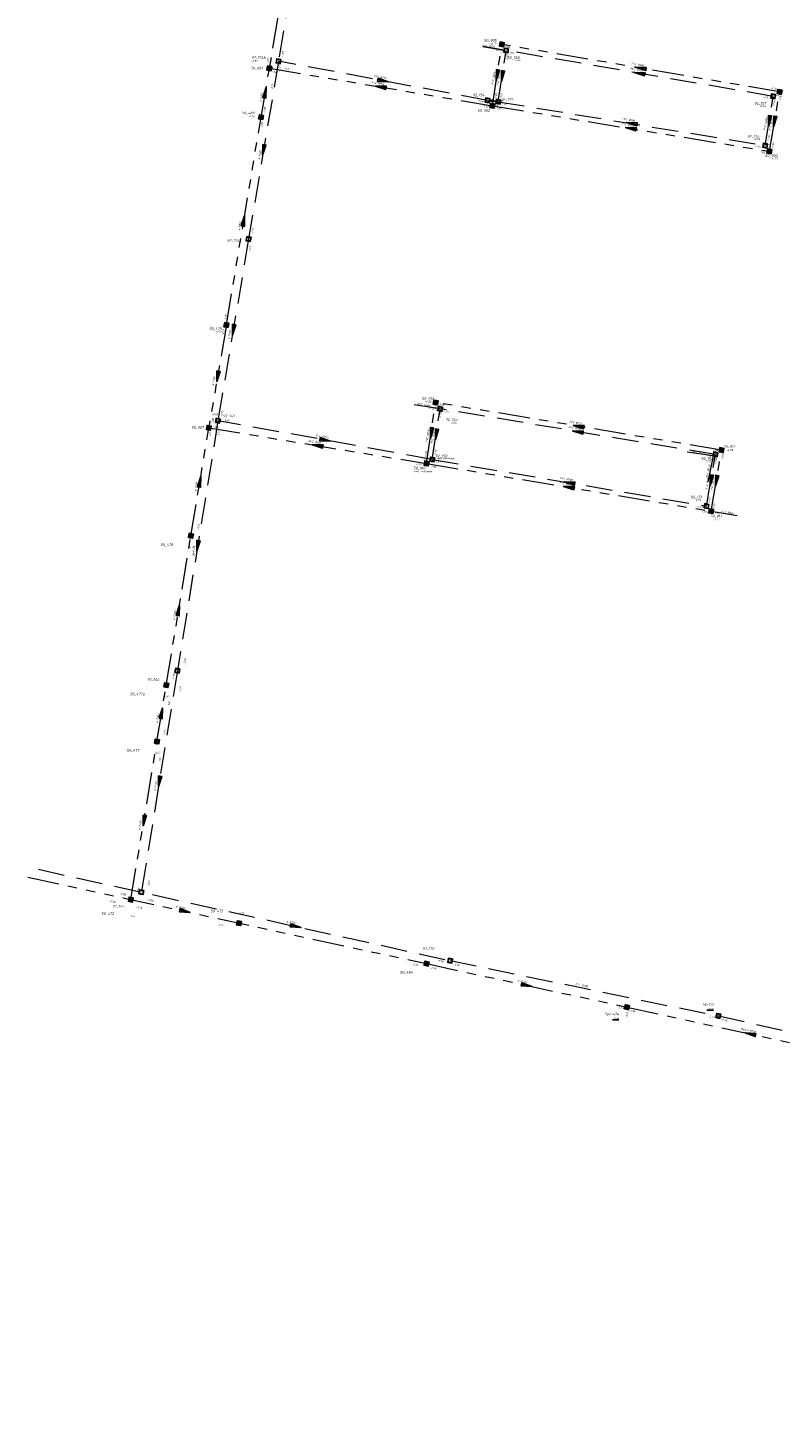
# Model space of a CAD drawing. Header units: metres. Extents: x 253538 to 255020, y 592752 to 593984.
# Tile 2 of 7: x 253920 to 254064, y 593087 to 593351. Entities that reach past the tile are written whole.
import ezdxf
from ezdxf.enums import TextEntityAlignment as Align

# ---------------------------------------------------------------- set-up
doc = ezdxf.new("R2010")
doc.units = ezdxf.units.M
doc.header["$MEASUREMENT"] = 0
doc.linetypes.add('RI-GWA', pattern=[18.45, 6, -1.8, 1.75, -1.8, 1.75, -1.8, 1.75, -1.8])
doc.linetypes.add('RI-HWA', pattern=[7.4, 5, -2.4])
doc.layers.get('0').update_dxf_attribs({"linetype": 'CONTINUOUS'})
doc.layers.get('Defpoints').update_dxf_attribs({"linetype": 'CONTINUOUS', "lineweight": 13})
for name, color, linetype, lineweight in [('B-ME-AL-MEETPUNT-S', 7, 'CONTINUOUS', 5), ('B-ME-RI-HWA_RIOOLPUT-S', 6, 'CONTINUOUS', 25), ('B-OI-RI-GWA_RIOOLPUT-T18', 6, 'CONTINUOUS', 25), ('B-WE-RI-GWA-G', 32, 'RI-GWA', 18), ('B-WE-RI-HWA-G', 152, 'RI-HWA', 18), ('B-WE-RI-HWA_RIOOLPUT-S-200', 6, 'CONTINUOUS', 25), ('B-WE-RI-VWA_RIOOLPUT_INSPECTIEPUT-S', 6, 'CONTINUOUS', 25)]:
    doc.layers.add(name, color=color, linetype=linetype, lineweight=lineweight)
for name, color, linetype in [('B-WE-AL-SITUATIEMETING-S', 7, 'CONTINUOUS'), ('RIO-AFMETINGEN', 8, 'CONTINUOUS'), ('RIO-AFSCHOT', 7, 'CONTINUOUS'), ('RIO-BOK', 8, 'CONTINUOUS')]:
    doc.layers.add(name, color=color, linetype=linetype)
doc.layers.add('RIO-MAAIVELD', color=7, linetype='CONTINUOUS', true_color=0x136734)
doc.styles.add('Iso', font='iso.shx', dxfattribs={"oblique": 10, "height": 1.8})
doc.styles.add('NLCS-ISO', font='NLCS-ISO.ttf')

# ---------------------------------------------------------------- blocks, each defined once
blk = doc.blocks.new('B-SRI-PUT_VWA')
h = blk.add_hatch(color=256)
edge = h.paths.add_edge_path()
edge.add_arc((0, 0), 0.32, 0, 360)
blk.add_lwpolyline([(-0.32, 0.32), (0.32, 0.32), (0.32, -0.32), (-0.32, -0.32)], close=True)
at = {"lineweight": -3}
blk.add_lwpolyline([(0.32, -0.32), (0.32, 0.32), (-0.32, 0.32), (-0.32, -0.32)], close=True, dxfattribs=at)
blk.add_circle((0, 0), 0.32, dxfattribs=at)
blk = doc.blocks.new('SRI-PUT_INSPECTIE-SO')
at = {"lineweight": -3, "flags": 128}
blk.add_lwpolyline([(-2, -2), (2, -2), (2, 2), (-2, 2)], close=True, dxfattribs=at)
at = {"lineweight": -3, "ltscale": 1.5}
blk.add_circle((0, 0), 2, dxfattribs=at)
at = {"ltscale": 0.1, "style": 'NLCS-ISO'}
blk.add_text('I', height=2.5, dxfattribs=at).set_placement((0, 0), align=Align.MIDDLE_CENTER)
blk = doc.blocks.new('L_VHR')
blk.add_lwpolyline([(-0.5, 0), (0.5, 0), (-0.5, 0.15), (-0.5, -0.15), (0.5, 0)])
blk = doc.blocks.new('SAL-MEETPUNT PUNT-SO')
for p, q in [((-0.025, -0.025), (0.025, 0.025)), ((0.025, -0.025), (-0.025, 0.025))]:
    blk.add_line(p, q)
blk = doc.blocks.new('SAL-MEETPUNT_MARKER-SO')
at = {"layer": 'Defpoints', "color": 0, "linetype": 'ByBlock', "lineweight": -2}
blk.add_point((0, 0), dxfattribs=at)

msp = doc.modelspace()

# ---------------------------------------------------------------- linework, layer by layer
at = {"layer": 'B-WE-RI-GWA-G'}
for points in [[(253970.78, 593371.26), (253966.18, 593343.3)], [(254008.5, 593336.19), (254010.3, 593347.84)], [(254063.01, 593338.82), (254010.3, 593347.84)], [(253964.61, 593334.02), (253966.18, 593343.3)], [(253966.18, 593343.3), (254008.5, 593336.19)], [(254061.07, 593327.55), (254063.01, 593338.82)], [(254008.5, 593336.19), (254061.07, 593327.55)], [(253958.03, 593294.59), (253964.61, 593334.02)], [(253958.03, 593294.59), (253954.69, 593275.07)], [(253996.02, 593268.29), (253997.74, 593279.87)], [(254051.98, 593270.85), (253997.74, 593279.87)], [(253951.3, 593254.59), (253954.69, 593275.07)], [(253954.69, 593275.07), (253996.02, 593268.29)], [(254050.02, 593259.26), (254051.98, 593270.85)], [(253996.02, 593268.29), (254050.02, 593259.26)], [(254050.41, 593259.2), (254054.95, 593258.44)], [(253946.62, 593226.24), (253951.3, 593254.59)], [(253944.86, 593215.55), (253946.62, 593226.24)], [(253939.89, 593185.54), (253944.86, 593215.55)], [(253920.34, 593189.77), (253996.02, 593173.38), (254034.03, 593165.12), (254080.83, 593154.94), (254115.6, 593147.33), (254127.46, 593144.77), (254165.94, 593136.38), (254174.18, 593134.72), (254176.51, 593123.97), (254185.68, 593087.49), (254199.47, 593090.05)]]:
    msp.add_lwpolyline(points, dxfattribs=at)
at = {"layer": 'B-WE-RI-HWA-G'}
for points in [[(253972.43, 593372.35), (253967.92, 593344.64)], [(254009.63, 593336.96), (254011.12, 593346.69)], [(254061.79, 593337.98), (254011.12, 593346.69)], [(253967.92, 593344.64), (253962.24, 593310.91)], [(254007.58, 593337.22), (253967.92, 593344.64)], [(254060.27, 593328.64), (254061.79, 593337.98)], [(254007.58, 593337.22), (254009.63, 593336.96)], [(254009.63, 593336.96), (254060.27, 593328.64)], [(253962.24, 593310.91), (253956.43, 593276.42)], [(253998.59, 593278.66), (253993.65, 593279.44)], [(253997.1, 593269.06), (253998.59, 593278.66)], [(254050.82, 593270.02), (253998.59, 593278.66)], [(253956.43, 593276.42), (253948.74, 593228.99)], [(253997.1, 593269.06), (253956.43, 593276.42)], [(253997.1, 593269.06), (254049.14, 593260.22)], [(254050.36, 593269.74), (254045.49, 593270.47)], [(254049.14, 593260.22), (254050.82, 593270.02)], [(254050.42, 593269.68), (254049.38, 593264.85)], [(253948.74, 593228.99), (253941.89, 593186.95)], [(253922.36, 593191.28), (254000.5, 593173.95)], [(254000.5, 593173.95), (254051.38, 593163.46)], [(254051.38, 593163.46), (254102.91, 593152)]]:
    msp.add_lwpolyline(points, dxfattribs=at)
at = {"layer": 'RIO-BOK', "color": 6}
msp.add_lwpolyline([(254010.72, 593346.73), (254006.72, 593347.41)], dxfattribs=at)

# ---------------------------------------------------------------- block references
at = {"layer": 'B-ME-AL-MEETPUNT-S', "xscale": 0.4000000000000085, "yscale": 0.4000000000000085, "zscale": 0.4000000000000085}
for p in [(254033.85, 593165.21, -2.63), (254034.08, 593164.94, -2.15), (254034.32, 593165.15, -2.58), (254051.18, 593163.46, -3.35), (254051.62, 593163.43, -3.38)]:
    msp.add_blockref('SAL-MEETPUNT PUNT-SO', p, dxfattribs=at)
at = {"layer": 'B-ME-RI-HWA_RIOOLPUT-S', "xscale": 0.2, "yscale": 0.2, "zscale": 0.2, "rotation": 347.82}
msp.add_blockref('SRI-PUT_INSPECTIE-SO', (254051.38, 593163.46, -0.68), dxfattribs=at)
at = {"layer": 'B-WE-AL-SITUATIEMETING-S', "xscale": 0.2, "yscale": 0.2, "zscale": 0.2}
for p in [(254010.27, 593347.78, -0.47), (254011.11, 593346.61, -0.47), (254061.83, 593337.97, -0.54), (254062.99, 593338.81, -0.53), (254008.24, 593335.46, -0.35), (254060.24, 593328.68, -0.52), (254061.02, 593327.51, -0.53), (253997.73, 593279.85, -0.52), (253998.58, 593278.62, -0.54), (254050.78, 593270.03, -0.53), (254051.94, 593270.88, -0.55), (253994.16, 593267.2, -0.5), (254049.14, 593260.23, -0.54), (254050.01, 593259.17, -0.57)]:
    msp.add_blockref('SAL-MEETPUNT_MARKER-SO', p, dxfattribs=at)
at = {"layer": 'B-WE-RI-HWA_RIOOLPUT-S-200', "xscale": 0.2, "yscale": 0.2, "zscale": 0.2, "rotation": 170}
for p in [(254011.12, 593346.69), (253967.92, 593344.64), (254007.58, 593337.22), (254009.63, 593336.96), (254061.79, 593337.98), (254060.27, 593328.64), (253962.24, 593310.91), (253956.43, 593276.42), (253998.59, 593278.66), (253997.1, 593269.06), (254050.82, 593270.02), (254049.14, 593260.22), (253948.74, 593228.99), (253941.89, 593186.94), (254000.5, 593173.95)]:
    msp.add_blockref('SRI-PUT_INSPECTIE-SO', p, dxfattribs=at)
at = {"layer": 'B-WE-RI-VWA_RIOOLPUT_INSPECTIEPUT-S', "xscale": 1.25, "yscale": 1.25, "zscale": 1.25}
for p, rotation in [((254010.3, 593347.84), 80), ((253966.18, 593343.3), 80), ((254063.01, 593338.82), 80), ((254008.5, 593336.19), 80), ((253964.61, 593334.02), 80), ((254061.07, 593327.55), 80), ((253958.03, 593294.59), 80), ((253997.74, 593279.87), 80), ((253954.69, 593275.07), 80), ((254051.98, 593270.85), 80), ((253996.02, 593268.29), 80), ((254050.02, 593259.26), 80), ((253951.3, 593254.59), 80), ((253946.62, 593226.24), 80), ((253944.86, 593215.55), 80), ((253939.89, 593185.54), 80), ((253960.42, 593181.06), 80), ((253996.02, 593173.38), 347.82), ((254034.03, 593165.12), 347.82)]:
    msp.add_blockref('B-SRI-PUT_VWA', p, dxfattribs=dict(at, rotation=rotation))
at = {"layer": 'RIO-AFSCHOT'}
for p, xscale, yscale, zscale, rotation in [((254009.4, 593342.02), 2, 2, 2, 261.0977), ((254010.38, 593341.83), 2, 2, 2, 261.2501), ((254036.45, 593342.34), 2, 2, 2, 170.2803), ((254036.66, 593343.32), 2, 2, 2, 170.2991), ((253987.33, 593339.76), 2, 2, 2, 170.4618000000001), ((253987.76, 593340.93), 2, 2, 2, 349.4486), ((253965.39, 593338.68), 2, 2, 2, 80.3192), ((254008.61, 593337.11), 0.8029999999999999, 0.8029999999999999, 0.8029999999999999, 353.2908), ((254034.78, 593331.89), 2, 2, 2, 170.6801000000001), ((254034.95, 593332.83), 2, 2, 2, 170.6708), ((254061.03, 593333.33), 2, 2, 2, 260.7388), ((254062.04, 593333.19), 2, 2, 2, 260.2078), ((253965.08, 593327.78), 2, 2, 2, 260.4221), ((253961.32, 593314.33), 2, 2, 2, 80.5296), ((253959.33, 593293.68), 2, 2, 2, 260.4354), ((253956.36, 593284.85), 2, 2, 2, 260.2635), ((253996.88, 593274.1), 2, 2, 2, 261.5505), ((253997.85, 593273.84), 2, 2, 2, 261.1513), ((254024.7, 593274.33), 2, 2, 2, 170.6507), ((254024.86, 593275.36), 2, 2, 2, 170.5095), ((253975.35, 593271.69), 2, 2, 2, 170.7005), ((253976.77, 593272.73), 2, 2, 2, 349.7297), ((253952.99, 593264.83), 2, 2, 2, 80.6293), ((254023.02, 593263.79), 2, 2, 2, 170.4871000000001), ((254023.12, 593264.65), 2, 2, 2, 170.403), ((254049.98, 593265.14), 2, 2, 2, 260.2448), ((254051.01, 593265.05), 2, 2, 2, 260.3289), ((253952.58, 593252.71), 2, 2, 2, 260.7687), ((253948.96, 593240.41), 2, 2, 2, 80.6148), ((253945.74, 593220.9), 2, 2, 2, 80.6426), ((253945.31, 593207.97), 2, 2, 2, 260.7528), ((253942.38, 593200.55), 2, 2, 2, 260.5884), ((253950.15, 593183.31), 2, 2, 2, 347.7121), ((253971.2, 593180.44), 2, 2, 2, 347.4859000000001), ((254015.02, 593169.24), 2, 2, 2, 347.7584), ((254057.43, 593160.04), 2, 2, 2, 167.741)]:
    msp.add_blockref('L_VHR', p, dxfattribs=dict(at, xscale=xscale, yscale=yscale, zscale=zscale, rotation=rotation))

# ---------------------------------------------------------------- texts
at = {"layer": 'B-OI-RI-GWA_RIOOLPUT-T18', "color": 2, "char_height": 0.5, "attachment_point": 3, "style": 'Iso'}
for s, insert, width in [('50_905', (254009.29, 593348.86), 2.1823), ('92_154b', (253965.49, 593345.61), 2.5398), ('92_158', (254013.63, 593345.57), 2.0961), ('50_901', (253964.9, 593343.59), 2.0527), ('92_154', (254007.02, 593338.49), 2.1316), ('92_155', (254012.44, 593337.64), 2.0938), ('50_480', (253963.35, 593335.1), 2.223), ('50_902', (254008.03, 593335.53), 2.1753), ('92_157', (254060.46, 593336.89), 2.0757), ('92_156', (254059.16, 593330.62), 2.1034), ('50_903', (254062.6, 593326.97), 2.1643), ('92_154a', (253960.83, 593310.88), 2.5782), ('50_479', (253957.16, 593294.14), 2.2454), ('50_913', (253997.39, 593280.87), 2.0527), ('92_149', (253959.67, 593277.59), 2.1569), ('92_153', (254001.87, 593276.89), 2.0757), ('50_907', (253953.74, 593275.4), 2.1643), ('50_912', (254054.61, 593271.78), 2.0636), ('92_150', (253999.93, 593269.97), 2.0756), ('92_152', (254050.36, 593269.47), 2.0867), ('50_910', (253995.75, 593267.68), 2.0524), ('92_151', (254048.26, 593262.18), 1.9641), ('50_911', (254051.98, 593258.56), 1.941), ('50_478', (253947.91, 593253.15), 2.2405), ('92_146', (253945.3, 593227.57), 2.1592), ('50_477a', (253942.52, 593224.81), 2.6668), ('50_477', (253941.48, 593214.12), 2.2202), ('92_145', (253938.67, 593184.54), 2.1496), ('50_472', (253936.68, 593183.13), 2.2311), ('50_473', (253957.38, 593183.64), 2.2202), ('92_170', (253997.46, 593176.51), 2.0756), ('50_484', (253993.41, 593171.99), 2.279)]:
    msp.add_mtext(s, dxfattribs=dict(at, insert=insert, width=width))
at = {"layer": 'B-OI-RI-GWA_RIOOLPUT-T18', "color": 2, "linetype": 'Continuous', "lineweight": 25, "char_height": 0.5, "attachment_point": 9, "style": 'Iso'}
for s, insert in [('502-474', (254032.53, 593163.55, -0.34)), ('92-171', (254050.45, 593165.37, -0.34))]:
    msp.add_mtext(s, dxfattribs=dict(at, insert=insert))
at = {"layer": 'B-OI-RI-GWA_RIOOLPUT-T18', "color": 6, "linetype": 'Continuous', "lineweight": 25, "char_height": 0.36, "attachment_point": 9, "style": 'Iso'}
for insert in [(254050.45, 593164.63, -0.34), (254032.53, 593162.81, -0.34)]:
    msp.add_mtext('{\\L-0.68}', dxfattribs=dict(at, insert=insert))
at = {"layer": 'RIO-AFMETINGEN', "style": 'Iso', "oblique": 10}
for s, rotation, p in [('PVC %%C200', 350.2803, (254034.66, 593343.07)), ('PVC %%C200', 350.2991, (254034.87, 593344.05)), ('PVC %%C250', 350.4618, (253985.54, 593340.47)), ('PVC %%C250', 349.4486, (253985.97, 593341.68)), ('PVC %%C200', 81.0976, (254008.71, 593340.21)), ('PVC %%C200', 81.2501, (254009.69, 593340.03)), ('ø P250', 80.3192, (253964.68, 593336.88)), ('PVC %%C200', 350.6801, (254032.98, 593332.6)), ('PVC %%C200', 350.6708, (254033.15, 593333.55)), ('PVC %%C200', 80.7388, (254060.33, 593331.53)), ('PVC %%C200', 80.2078, (254061.32, 593331.4)), ('ø P400', 80.4221, (253964.36, 593325.98)), ('ø P300', 80.5296, (253960.61, 593312.53)), ('ø P400', 80.4354, (253958.62, 593291.88)), ('ø P250', 80.2635, (253955.64, 593283.06)), ('PVC %%C200', 81.5505, (253996.21, 593272.29)), ('PVC %%C200', 81.1513, (253997.16, 593272.03)), ('PVC %%C200', 350.6507, (254022.91, 593275.05)), ('PVC %%C200', 350.5095, (254023.07, 593276.09)), ('PVC %%C250', 350.7005, (253973.55, 593272.41)), ('PVC %%C250', 349.7297, (253974.98, 593273.48)), ('PVC %%C0.40', 351.2569, (254046.37, 593270.37)), ('PVC %%C0.40', 78.0643, (254049.36, 593265.59)), ('ø P250', 80.6293, (253952.29, 593263.03)), ('PVC %%C200', 350.487, (254021.22, 593264.51)), ('PVC %%C200', 350.487, (254021.33, 593265.37)), ('PVC %%C200', 80.2448, (254049.27, 593263.34)), ('PVC %%C200', 80.3289, (254050.29, 593263.25)), ('PVC %%C200', 350.487, (254051.9, 593259.03)), ('ø P400', 80.7687, (253951.87, 593250.91)), ('ø P300', 80.6148, (253948.26, 593238.61)), ('ø P300', 80.6426, (253945.04, 593219.09)), ('ø P400', 80.7528, (253944.6, 593206.18)), ('ø P400', 80.5884, (253941.67, 593198.75)), ('ø B500', 347.7121, (253948.39, 593184.1)), ('ø P700', 347.4859, (253969.44, 593181.26)), ('ø B500', 347.7584, (254013.26, 593170.05)), ('PVC %%C700', 348.1114, (254024.24, 593169.37)), ('Beton %%C700', 347.741, (254055.67, 593160.84))]:
    msp.add_text(s, height=0.36, rotation=rotation, dxfattribs=at).set_placement(p)
at = {"layer": 'RIO-BOK', "style": 'Iso', "oblique": 10}
for s, rotation, p in [('PVC %%C150', 350.2803, (254006.61, 593347.55)), ('-2.12', 80.6393, (253966.03, 593344.18)), ('-2.07', 80.764, (253968.78, 593345.34)), ('-1.69', 350.2803, (254008.81, 593346.68)), ('-1.85', 81.0976, (254010.43, 593345.91)), ('-1.86', 350.2991, (254010.65, 593347.34)), ('-1.85', 81.2501, (254011.41, 593344.76)), ('-1.84', 350.2803, (254011.46, 593346.19)), ('-2.02', 350.4618, (253966.66, 593342.51)), ('-2.07', 80.4221, (253968.18, 593342.54)), ('-2.07', 349.4486, (253968.96, 593343.1)), ('-2.12', 80.3192, (253966.79, 593339.15)), ('-2.29', 349.4486, (254005.52, 593337.04)), ('-1.95', 81.0976, (254009.26, 593337.38)), ('-1.91', 81.2501, (254010.28, 593337.46)), ('-1.74', 350.2803, (254059.79, 593337.7)), ('-1.79', 350.2991, (254061.23, 593339.37)), ('-1.78', 80.2078, (254063.21, 593336.88)), ('-2.08', 80.3192, (253965.35, 593334.67)), ('-1.92', 350.4618, (254006.57, 593335.97)), ('-2.32', 353.2908, (254007.5, 593336.9)), ('-2.29', 353.2908, (254008.6, 593336.57)), ('-1.93', 350.6801, (254009, 593335.61)), ('-1.91', 350.6708, (254010.05, 593336.48)), ('-1.74', 80.7388, (254062.03, 593336.07)), ('-2.09', 80.5296, (253964.84, 593331.83)), ('-1.80', 80.7388, (254060.99, 593329.4)), ('-1.80', 350.6708, (254058.24, 593328.4)), ('-1.84', 350.6801, (254059.07, 593327.3)), ('-1.84', 80.2078, (254061.84, 593328.09)), ('-2.11', 80.4221, (253963.09, 593311.86)), ('-2.11', 80.4354, (253962.59, 593308.56)), ('-2.00', 80.5296, (253957.95, 593295.39)), ('-2.02', 80.2635, (253957.49, 593292.56)), ('PVC %%C200', 350.5095, (253994.26, 593279.44)), ('-2.00', 350.5095, (253998.14, 593279.36)), ('-2.08', 80.2635, (253955.48, 593275.63)), ('-2.15', 80.4354, (253957.28, 593277.16)), ('-1.65', 349.7297, (253957.4, 593276.45)), ('-1.52', 350.5095, (253996.33, 593278.62)), ('-1.99', 81.5505, (253997.95, 593278.19)), ('-1.77', 81.1513, (253998.76, 593276.85)), ('-1.75', 350.6507, (253998.99, 593278.1)), ('-2.11', 80.6293, (253955.03, 593273.25)), ('-2.01', 350.7005, (253955.49, 593275.13)), ('-2.15', 80.7687, (253956.61, 593273.34)), ('-1.69', 349.7297, (253994.87, 593269.04)), ('-1.96', 81.5505, (253995.98, 593269.47)), ('-1.69', 81.1513, (253997.76, 593269.81)), ('-1.67', 350.403, (253997.5, 593268.56)), ('-1.64', 350.6507, (254048.86, 593269.83)), ('-1.13', 350.6507, (254049.21, 593269.55)), ('-1.88', 350.5095, (254050.08, 593270.69)), ('-1.13', 80.2448, (254050.64, 593268.51)), ('-1.66', 80.2448, (254050.95, 593268.16)), ('-1.89', 80.3289, (254052.26, 593268.93)), ('-1.97', 350.7005, (253993.96, 593268.05)), ('-1.96', 350.487, (253996.63, 593267.64)), ('-1.67', 80.2448, (254049.76, 593260.78)), ('-1.67', 350.403, (254047.27, 593259.98)), ('-1.92', 350.487, (254048.23, 593259)), ('-1.91', 80.3289, (254050.67, 593259.57)), ('-1.92', 350.487, (254050.43, 593258.8)), ('-2.04', 80.6293, (253952.79, 593255.65)), ('-2.02', 80.6148, (253951.93, 593250.42)), ('-2.20', 80.7687, (253950.22, 593230.08)), ('-1.87', 80.6148, (253948.11, 593227.31)), ('-2.20', 80.7528, (253949.35, 593224.85)), ('-1.87', 80.6426, (253947.25, 593222.08)), ('-1.85', 80.6426, (253946.35, 593216.62)), ('-1.81', 80.5884, (253945.49, 593211.39)), ('-1.96', 80.5884, (253941.38, 593186.61)), ('-2.24', 80.7528, (253943.38, 593188.03)), ('-2.00', 347.693, (253935.71, 593185.15)), ('-2.80', 348.0391, (253937.71, 593186.54)), ('-2.80', 347.4859, (253942.88, 593185.4)), ('-2.13', 347.7121, (253940.88, 593183.99)), ('-2.15', 347.7121, (253956.23, 593180.66)), ('-2.90', 347.4859, (253997.94, 593173.83)), ('-2.36', 347.7966, (253993.21, 593173.16)), ('-2.36', 347.7584, (253996.62, 593172.52)), ('-2.90', 348.1114, (254001.05, 593173.11)), ('-2.63', 347.7584, (254032.13, 593164.98)), ('-2.15', 76.4772, (254034.1, 593162.99)), ('-2.58', 347.741, (254034.31, 593164.35)), ('-3.35', 348.1114, (254049.46, 593163.28)), ('-3.38', 347.7323, (254051.81, 593162.67))]:
    msp.add_text(s, height=0.36, rotation=rotation, dxfattribs=at).set_placement(p)
at = {"layer": 'RIO-MAAIVELD', "style": 'Iso', "oblique": 10}
for s, p in [('-0.47', (254007.99, 593347.81)), ('-0.53', (253962.72, 593344.52)), ('-0.46', (254012.59, 593344.68)), ('-***', (254007.58, 593337.22)), ('-***', (254009.63, 593336.96)), ('-***', (254061.79, 593337.98)), ('-***', (254008.5, 593336.09)), ('-0.54', (254059.09, 593335.95)), ('-0.50', (253962.13, 593333.99)), ('-0.52', (254058.06, 593329.72)), ('-***', (254060.27, 593328.64)), ('-0.53', (254061.36, 593326.02)), ('-0.52', (253955.83, 593293.12)), ('-0.52', (253995.7, 593279.92)), ('-0.60', (253955.23, 593277.46)), ('0.54', (254000.72, 593275.87)), ('niet zichtbaar', (253997.96, 593269.07)), ('-0.53', (254048.74, 593268.51)), ('-0.55', (254052.94, 593270.68)), ('niet zichtbaar', (253993.64, 593266.6)), ('-0.53', (254046.81, 593261.18)), ('-0.57', (254050.37, 593257.5)), ('-0.56', (253950.67, 593252.25)), ('-0.47', (253945.99, 593223.91)), ('-0.47', (253944.23, 593213.22)), ('-0.61', (253939.44, 593182.22)), ('-0.52', (253960.13, 593182.73))]:
    msp.add_text(s, height=0.36, dxfattribs=at).set_placement(p)

doc.saveas('drawing.dxf')
